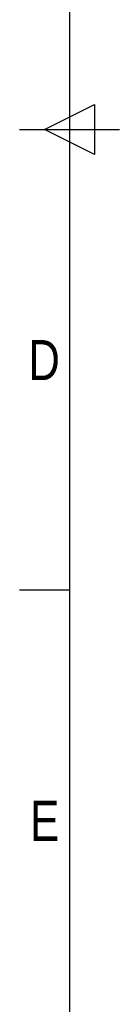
# Model space of a CAD drawing. Header units: millimetres. Extents: x 0 to 420, y 0 to 297.
# Tile 2 of 28: x 0 to 10, y 58 to 160. Entities that reach past the tile are written whole.
import ezdxf

# ---------------------------------------------------------------- set-up
doc = ezdxf.new("R2010")
doc.units = ezdxf.units.MM
doc.layers.add('CARTIGLIO', color=140, linetype='Continuous')
doc.styles.add('SLDTEXTSTYLE2', font='TXT', dxfattribs={"width": 0.821468})

msp = doc.modelspace()

# ---------------------------------------------------------------- linework, layer by layer
at = {"layer": 'CARTIGLIO', "linetype": 'Continuous'}
for p, q in [((5.18012, 291.82257), (5.18012, 5.171)), ((2.59301, 148.49679), (7.76722, 151.08389)), ((7.76722, 151.08389), (7.76722, 145.90968)), ((0.0059, 148.49679), (10.35433, 148.49679)), ((7.76722, 145.90968), (2.59301, 148.49679)), ((5.18012, 100.894), (0.0059, 100.894))]:
    msp.add_line(p, q, dxfattribs=at)

# ---------------------------------------------------------------- texts
at = {"layer": 'CARTIGLIO', "char_height": 4.13937, "attachment_point": 2, "style": 'SLDTEXTSTYLE2'}
for s, insert in [('D', (2.54404, 126.74857)), ('E', (2.60397, 79.14578))]:
    msp.add_mtext(s, dxfattribs=dict(at, insert=insert))

doc.saveas('drawing.dxf')
